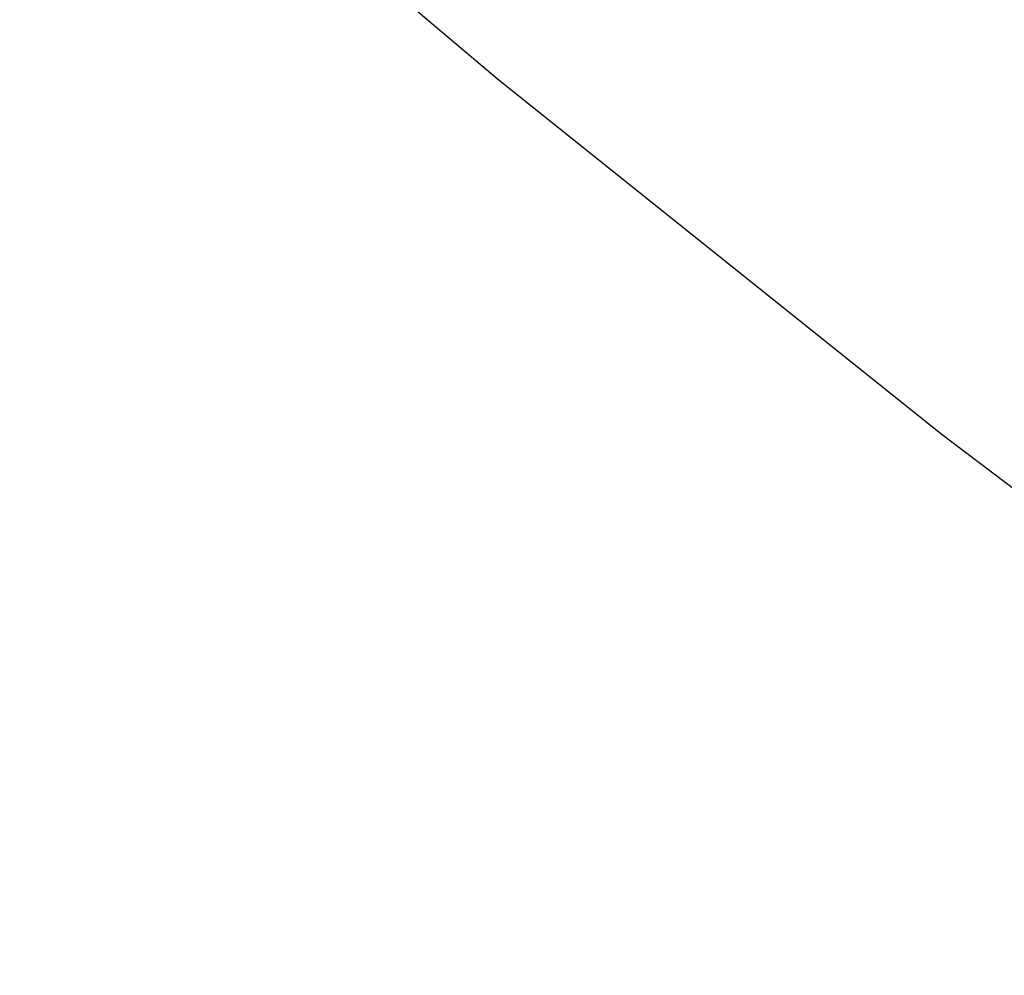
# Paper-space layout '_Isométrica' of a CAD drawing. Header units: millimetres. Extents: x -968 to -258, y -965 to -50.
# Tile 43 of 147: x -658 to -644, y -708 to -694. Entities that reach past the tile are written whole.
import ezdxf

# ---------------------------------------------------------------- set-up
doc = ezdxf.new("R2010")
doc.units = ezdxf.units.MM

psp = doc.layouts.new('_Isométrica')

# ---------------------------------------------------------------- linework, layer by layer
at = {"color": 7, "linetype": 'Continuous', "lineweight": 25, "flags": 128}
psp.add_lwpolyline([(-657.926, -688.852), (-651.301, -694.446), (-644.624, -699.787), (-637.905, -704.87), (-631.152, -709.685), (-624.374, -714.228), (-617.58, -718.492), (-610.781, -722.471), (-603.984, -726.16), (-597.199, -729.554), (-590.436, -732.648), (-583.702, -735.438), (-577.009, -737.921), (-570.363, -740.092), (-563.776, -741.95), (-557.254, -743.491), (-550.808, -744.713), (-544.445, -745.616), (-538.175, -746.197), (-532.006, -746.456), (-525.946, -746.392), (-520.004, -746.006)], dxfattribs=at)
at = {"color": 7, "linetype": 'Continuous', "lineweight": 25}
psp.add_open_spline([(-724.781, -301.357), (-723.882, -300.927), (-721.556, -299.811), (-717.63, -298.324), (-713.033, -296.864), (-708.298, -295.698), (-703.441, -294.811), (-698.468, -294.207), (-693.387, -293.884), (-688.202, -293.84), (-682.919, -294.075), (-677.545, -294.587), (-672.084, -295.376), (-666.542, -296.439), (-660.924, -297.777), (-655.238, -299.387), (-649.49, -301.27), (-643.686, -303.423), (-637.835, -305.844), (-631.943, -308.531), (-626.018, -311.482), (-620.07, -314.693), (-614.104, -318.161), (-608.131, -321.882), (-602.159, -325.852), (-596.195, -330.066), (-590.249, -334.52), (-584.329, -339.206), (-578.443, -344.121), (-572.601, -349.257), (-566.809, -354.607), (-561.077, -360.165), (-555.412, -365.924), (-549.823, -371.875), (-544.318, -378.012), (-538.905, -384.325), (-533.591, -390.806), (-528.384, -397.446), (-523.29, -404.237), (-518.318, -411.168), (-513.475, -418.232), (-508.766, -425.417), (-504.199, -432.715), (-499.779, -440.115), (-495.514, -447.606), (-491.409, -455.18), (-487.469, -462.824), (-483.7, -470.529), (-480.107, -478.284), (-476.695, -486.079), (-473.468, -493.901), (-470.431, -501.741), (-467.588, -509.588), (-464.942, -517.431), (-462.496, -525.258), (-460.255, -533.059), (-458.219, -540.823), (-456.393, -548.54), (-454.778, -556.197), (-453.375, -563.785), (-452.186, -571.294), (-451.212, -578.711), (-450.454, -586.028), (-449.912, -593.234), (-449.585, -600.319), (-449.474, -607.273), (-449.578, -614.087), (-449.894, -620.752), (-450.423, -627.259), (-451.162, -633.599), (-452.109, -639.764), (-453.262, -645.747), (-454.617, -651.539), (-456.173, -657.135), (-457.927, -662.529), (-459.874, -667.713), (-462.014, -672.685), (-464.343, -677.438), (-466.859, -681.968), (-469.56, -686.272), (-472.444, -690.346), (-475.51, -694.187), (-478.758, -697.787), (-482.183, -701.151), (-485.799, -704.246), (-488.595, -706.428), (-490.235, -707.492), (-490.556, -707.701)], degree=3, knots=[0, 0, 0, 0, 0.007836, 0.02028, 0.032685, 0.045037, 0.057326, 0.069547, 0.081702, 0.093794, 0.105828, 0.117813, 0.129755, 0.141662, 0.153541, 0.165397, 0.177237, 0.189064, 0.200883, 0.212698, 0.224509, 0.236321, 0.248133, 0.259947, 0.271764, 0.283585, 0.295411, 0.307242, 0.319077, 0.330917, 0.342763, 0.354613, 0.366467, 0.378326, 0.390189, 0.402055, 0.413925, 0.425798, 0.437673, 0.449551, 0.461431, 0.473312, 0.485194, 0.497076, 0.508959, 0.520842, 0.532725, 0.544606, 0.556486, 0.568364, 0.580239, 0.592112, 0.603983, 0.61585, 0.627713, 0.639572, 0.651426, 0.663276, 0.675121, 0.68696, 0.698794, 0.710623, 0.722446, 0.734263, 0.746076, 0.757883, 0.769686, 0.781486, 0.793285, 0.805082, 0.81688, 0.828682, 0.84049, 0.852308, 0.864141, 0.875993, 0.88787, 0.899779, 0.911728, 0.923723, 0.935772, 0.947881, 0.960057, 0.9723, 0.984611, 0.996982, 1, 1, 1, 1], dxfattribs=at)

doc.saveas('drawing.dxf')
